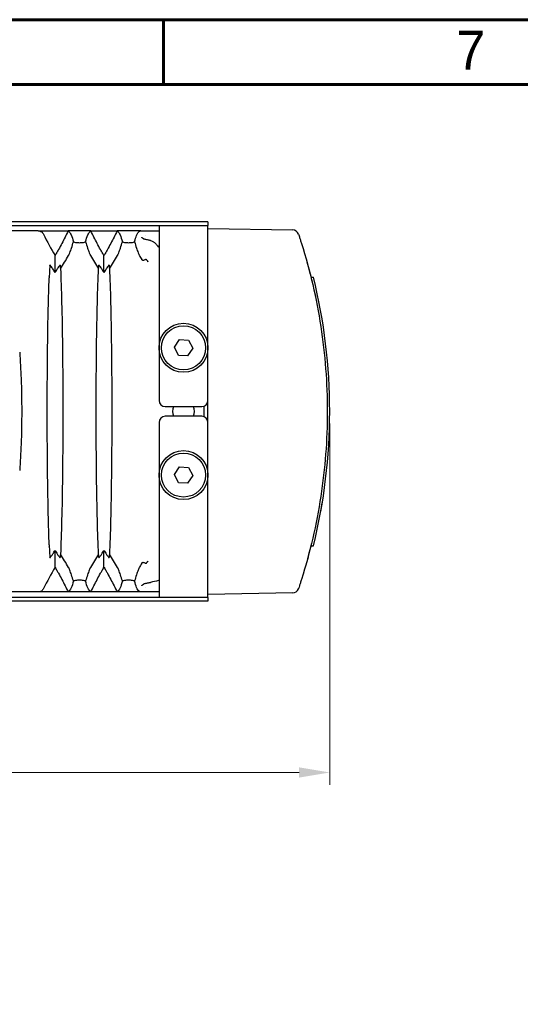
# Model space of a CAD drawing. Header units: millimetres. Extents: x 399 to 6076, y -1991 to 1602.
# Tile 125 of 256: x 5900 to 5941, y -687 to -606. Entities that reach past the tile are written whole.
import ezdxf

# ---------------------------------------------------------------- set-up
doc = ezdxf.new("R2010")
doc.units = ezdxf.units.MM
doc.layers.add('AM_5', color=3, linetype='Continuous', lineweight=25)
doc.layers.add('可見 (ISO)', color=7, linetype='Continuous', lineweight=25)
doc.layers.add('BORDER', color=7, linetype='Continuous')
doc.styles.add('尺寸標註', font='romans.shx', dxfattribs={"bigfont": 'CHINESET.SHX'})
doc.styles.add('標題欄', font='txt')
doc.dimstyles.new('CNS1$0', dxfattribs={"dimtxt": 2.5, "dimasz": 2.5, "dimexe": 1, "dimexo": 1, "dimgap": 1.5, "dimtad": 1, "dimtoh": 1, "dimdec": 1, "dimdsep": 46, "dimtxsty": '尺寸標註', "dimcen": 0, "dimclrd": 2, "dimclre": 2, "dimclrt": 1, "dimadec": 0, "dimazin": 2, "dimtp": 0.1, "dimtm": 0.1, "dimtfac": 0.71, "dimtdec": 1, "dimtmove": 0, "dimatfit": 0, "dimfxl": 0, "dimlwd": 13, "dimlwe": 13, "dimarcsym": 0})

# ---------------------------------------------------------------- blocks, each defined once
blk = doc.blocks.new('A4-英文圖框-橫式')
at = {"layer": 'BORDER', "color": 123, "linetype": 'Continuous', "lineweight": 60, "ltscale": 25.4}
for p, q in [((2450.196, 183.498), (2450.196, 188.794)), ((2151.697, 183.498), (2549.792, 183.498))]:
    blk.add_line(p, q, dxfattribs=at)
blk.add_lwpolyline([(2151.697, 188.794), (2555.087, 188.794), (2555.087, -95.061), (2151.697, -95.061)], close=True, dxfattribs=at)
at = {"color": 3, "style": '標題欄'}
blk.add_text('7', height=3.177, dxfattribs=at).set_placement((2474.145, 184.716))
at = {"color": 60, "style": '標題欄'}
blk.add_text('7', height=3.177, dxfattribs=at).set_placement((2474.145, 184.716))
blk = doc.blocks.new('*D427')
at = {"layer": 'AM_5', "color": 2, "lineweight": 13}
for p, q in [((5925.114, -639.317), (5925.114, -668.817)), ((5807.594, -656.817), (5807.594, -668.817)), ((5922.614, -667.817), (5810.094, -667.817))]:
    blk.add_line(p, q, dxfattribs=at)
at = {"layer": 'AM_5', "color": 2}
for points in [[(5810.094, -667.4), (5810.094, -668.234), (5807.594, -667.817)], [(5922.614, -667.4), (5922.614, -668.234), (5925.114, -667.817)]]:
    blk.add_solid(points, dxfattribs=at)
at = {"layer": 'Defpoints', "color": 0}
for p in [(5925.114, -638.317), (5807.594, -655.817), (5807.594, -667.817)]:
    blk.add_point(p, dxfattribs=at)
at = {"layer": 'AM_5', "color": 1, "insert": (5866.354, -665.067), "char_height": 2.5, "attachment_point": 5, "style": '尺寸標註'}
blk.add_mtext('117.5', dxfattribs=at)

msp = doc.modelspace()

# ---------------------------------------------------------------- linework, layer by layer
at = {"layer": '可見 (ISO)'}
for p, q in [((5915.164, -622.817), (5843.164, -622.817)), ((5847.164, -623.117), (5911.164, -623.117)), ((5911.164, -623.117), (5915.164, -623.117)), ((5911.164, -623.117), (5911.164, -624.717)), ((5915.164, -622.817), (5915.164, -623.117)), ((5915.164, -624.717), (5915.164, -623.117)), ((5915.164, -623.367), (5922.094, -623.488)), ((5901.284, -623.567), (5889.043, -623.567)), ((5901.284, -623.567), (5903.736, -623.567)), ((5905.591, -623.567), (5903.736, -623.567)), ((5905.591, -623.567), (5907.736, -623.567)), ((5909.673, -623.567), (5907.736, -623.567)), ((5909.673, -623.567), (5909.95, -623.567)), ((5909.95, -623.567), (5911.164, -623.567)), ((5910.08, -623.917), (5910.08, -623.917)), ((5911.164, -624.717), (5911.164, -637.417)), ((5915.164, -637.417), (5915.164, -624.717)), ((5902.664, -626.966), (5902.664, -625.586)), ((5906.664, -626.966), (5906.664, -625.586)), ((5902.134, -627.317), (5902.134, -627.317)), ((5923.576, -627.337), (5923.783, -627.341)), ((5912.414, -633.076), (5912.825, -632.447)), ((5912.753, -633.745), (5912.414, -633.076)), ((5912.825, -632.447), (5913.574, -632.489)), ((5913.574, -632.489), (5913.913, -633.158)), ((5913.503, -633.787), (5912.753, -633.745)), ((5913.913, -633.158), (5913.503, -633.787)), ((5911.664, -637.917), (5914.664, -637.917)), ((5914.864, -638.759), (5914.864, -637.875)), ((5915.164, -639.217), (5915.164, -637.417)), ((5914.664, -638.717), (5911.664, -638.717)), ((5911.164, -639.217), (5911.164, -651.917)), ((5915.164, -651.917), (5915.164, -639.217)), ((5912.414, -643.476), (5912.825, -642.847)), ((5912.753, -644.145), (5912.414, -643.476)), ((5912.825, -642.847), (5913.574, -642.889)), ((5913.913, -643.558), (5913.503, -644.187)), ((5913.574, -642.889), (5913.913, -643.558)), ((5913.503, -644.187), (5912.753, -644.145)), ((5902.134, -649.317), (5902.134, -649.317)), ((5902.664, -651.048), (5902.664, -649.668)), ((5906.664, -651.048), (5906.664, -649.668)), ((5923.576, -649.297), (5923.783, -649.293)), ((5911.164, -651.917), (5911.164, -653.517)), ((5915.164, -653.517), (5915.164, -651.917)), ((5901.284, -653.067), (5889.043, -653.067)), ((5903.736, -653.067), (5901.284, -653.067)), ((5905.591, -653.067), (5903.736, -653.067)), ((5907.736, -653.067), (5905.591, -653.067)), ((5909.673, -653.067), (5907.736, -653.067)), ((5911.164, -653.067), (5909.95, -653.067)), ((5910.08, -652.717), (5910.08, -652.717)), ((5922.094, -653.146), (5915.164, -653.267)), ((5915.164, -653.817), (5843.164, -653.817)), ((5911.164, -653.517), (5847.164, -653.517)), ((5915.164, -653.517), (5911.164, -653.517)), ((5915.164, -653.517), (5915.164, -653.817))]:
    msp.add_line(p, q, dxfattribs=at)
for centre, radius in [((5913.164, -633.117), 2), ((5913.164, -633.117), 1.8), ((5913.164, -643.517), 2), ((5913.164, -643.517), 1.8)]:
    msp.add_circle(centre, radius, dxfattribs=at)
for centre, radius, start, end in [((5922.085, -623.988), 0.5, 18.46139, 89), ((5911.664, -637.417), 0.5, 180, 270), ((5913.164, -638.317), 0.9, 153.6122, 206.3878), ((5913.164, -638.317), 0.9, 333.6122, 26.3878), ((5914.664, -637.417), 0.5, 270, 0), ((5911.664, -639.217), 0.5, 90, 180), ((5914.664, -639.217), 0.5, 0, 90), ((5922.085, -652.646), 0.5, 271, 341.53861)]:
    msp.add_arc(centre, radius, start, end, dxfattribs=at)
for centre, major_axis, ratio, start_param, end_param in [((5923.445, -612.333), (-5.381, 25.41), 0.942361, 1.834026, 1.910719), ((5881.449, -614.608), (24.612, -4.722), 0.903498, 5.933636, 5.989445), ((5927.878, -614.608), (-24.612, -4.722), 0.903498, 0.293741, 0.349549), ((5885.449, -614.608), (24.612, -4.722), 0.903498, 5.933636, 5.989445), ((5931.87, -614.627), (-24.615, -4.646), 0.903324, 0.296445, 0.314058), ((5879.177, -638.317), (0, -45.943), 0.999848, 1.32955, 1.812043), ((5879.177, -638.317), (0, -45.944), 0.999848, 1.737841, 1.740316), ((5879.177, -638.317), (0, -45.944), 0.999848, 1.732924, 1.73539), ((5879.177, -638.317), (0, -45.944), 0.999848, 1.400667, 1.408942), ((5879.177, -638.317), (0, -45.943), 0.999848, 1.390803, 1.398697), ((5881.449, -662.026), (24.612, 4.722), 0.903498, 0.293741, 0.349549), ((5927.878, -662.026), (-24.612, 4.722), 0.903498, 5.933636, 5.989445), ((5885.449, -662.026), (24.612, 4.722), 0.903498, 0.293741, 0.349549), ((5931.87, -662.006), (-24.615, 4.645), 0.903321, 5.969091, 5.986704), ((5923.451, -664.304), (5.366, 25.417), 0.942457, 1.230279, 1.306963), ((5916.323, -651.778), (9.737, 1.701), 0.064246, 2.122408, 2.206431), ((5912.484, -656.947), (21.555, 4.573), 0.22639, 1.584044, 1.585753)]:
    msp.add_ellipse(centre, major_axis=major_axis, ratio=ratio, start_param=start_param, end_param=end_param, dxfattribs=at)
for points, knots in [([(5901.284, -623.567), (5901.329, -623.567), (5901.374, -623.573), (5901.462, -623.598), (5901.505, -623.617), (5901.583, -623.666), (5901.619, -623.696), (5901.68, -623.763), (5901.705, -623.801), (5901.724, -623.841)], [0.00000001, 0.00000001, 0.00000001, 0.00000001, 0.01347717, 0.01347717, 0.02746432, 0.02746432, 0.0414418, 0.0414418, 0.05499345, 0.05499345, 0.05499345, 0.05499345]), ([(5903.736, -623.567), (5903.571, -623.911), (5903.399, -624.251), (5903.131, -624.757), (5903.04, -624.924), (5902.901, -625.174), (5902.854, -625.256), (5902.759, -625.422), (5902.673, -625.569), (5902.664, -625.586)], [0.000001, 0.000001, 0.000001, 0.000001, 0.1158104, 0.1158104, 0.1736801, 0.1736801, 0.2025589, 0.2025589, 0.2315337, 0.2315337, 0.2315337, 0.2315337]), ([(5903.736, -623.567), (5903.83, -623.639), (5903.912, -623.749), (5904.053, -624.048), (5904.113, -624.236), (5904.164, -624.463)], [0.000001, 0.000001, 0.000001, 0.000001, 0.3426565, 0.3426565, 0.6852179, 0.6852179, 0.6852179, 0.6852179]), ([(5905.164, -624.463), (5905.214, -624.236), (5905.274, -624.048), (5905.416, -623.749), (5905.497, -623.639), (5905.591, -623.567)], [0.000001, 0.000001, 0.000001, 0.000001, 0.3426188, 0.3426188, 0.6852542, 0.6852542, 0.6852542, 0.6852542]), ([(5906.664, -625.586), (5906.654, -625.569), (5906.568, -625.422), (5906.473, -625.256), (5906.427, -625.174), (5906.287, -624.924), (5906.196, -624.757), (5905.928, -624.251), (5905.756, -623.911), (5905.591, -623.567)], [0.000001, 0.000001, 0.000001, 0.000001, 0.00576801, 0.00576801, 0.01151589, 0.01151589, 0.02303402, 0.02303402, 0.04608415, 0.04608415, 0.04608415, 0.04608415]), ([(5907.736, -623.567), (5907.571, -623.911), (5907.399, -624.251), (5907.131, -624.757), (5907.04, -624.924), (5906.901, -625.174), (5906.854, -625.256), (5906.759, -625.422), (5906.673, -625.569), (5906.664, -625.586)], [0.000001, 0.000001, 0.000001, 0.000001, 0.1158104, 0.1158104, 0.1736801, 0.1736801, 0.2025589, 0.2025589, 0.2315337, 0.2315337, 0.2315337, 0.2315337]), ([(5907.736, -623.567), (5907.83, -623.639), (5907.912, -623.749), (5908.053, -624.048), (5908.113, -624.236), (5908.164, -624.463)], [0.000001, 0.000001, 0.000001, 0.000001, 0.3426565, 0.3426565, 0.6852179, 0.6852179, 0.6852179, 0.6852179]), ([(5909.164, -624.463), (5909.21, -624.252), (5909.266, -624.074), (5909.395, -623.786), (5909.469, -623.675), (5909.554, -623.598)], [0.000001, 0.000001, 0.000001, 0.000001, 0.3193535, 0.3193535, 0.6386692, 0.6386692, 0.6386692, 0.6386692]), ([(5909.554, -623.598), (5909.56, -623.593), (5909.574, -623.587), (5909.618, -623.576), (5909.647, -623.571), (5909.673, -623.567)], [0, 0, 0, 0, 0.02408757, 0.02408757, 0.05114731, 0.05114731, 0.05114731, 0.05114731]), ([(5910.089, -624.28), (5910.051, -624.276), (5910.016, -624.268), (5909.948, -624.245), (5909.917, -624.231), (5909.831, -624.179), (5909.789, -624.137), (5909.758, -624.093), (5909.753, -624.087), (5909.75, -624.081), (5909.748, -624.078)], [0.00000001, 0.00000001, 0.00000001, 0.00000001, 0.01208591, 0.01208591, 0.024168, 0.024168, 0.04790078, 0.04790078, 0.0495453, 0.05118982, 0.05118982, 0.05118982, 0.05118982]), ([(5922.559, -623.83), (5922.559, -623.83), (5922.589, -623.919), (5922.636, -624.062), (5922.66, -624.134), (5922.687, -624.217), (5922.716, -624.308), (5922.745, -624.399), (5922.776, -624.494), (5922.806, -624.592)], [0, 0, 0, 0, 0.000612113, 0.000612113, 0.000612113, 0.00091817, 0.00091817, 0.00091817, 0.001224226, 0.001224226, 0.001224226, 0.001224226]), ([(5903.772, -625.567), (5903.779, -625.554), (5903.786, -625.541), (5903.801, -625.511), (5903.809, -625.495), (5903.836, -625.436), (5903.855, -625.392), (5903.918, -625.234), (5903.964, -625.103), (5904.064, -624.796), (5904.118, -624.618), (5904.164, -624.463)], [0, 0, 0, 0, 0.0047042, 0.0047042, 0.0100974, 0.0100974, 0.0241052, 0.0241052, 0.0657013, 0.0657013, 0.1178924, 0.1178924, 0.1178924, 0.1178924]), ([(5904.164, -624.463), (5904.214, -624.477), (5904.273, -624.491), (5904.391, -624.511), (5904.448, -624.519), (5904.559, -624.528), (5904.611, -624.53), (5904.717, -624.53), (5904.769, -624.528), (5904.881, -624.519), (5904.937, -624.511), (5905.055, -624.491), (5905.113, -624.477), (5905.164, -624.463)], [-0.1247327, -0.1247327, -0.1247327, -0.1247327, -0.0982902, -0.0982902, -0.0783586, -0.0783586, -0.0623217, -0.0623217, -0.0462805, -0.0462805, -0.0263058, -0.0263058, -0.000001, -0.000001, -0.000001, -0.000001]), ([(5905.164, -624.463), (5905.209, -624.619), (5905.263, -624.797), (5905.363, -625.103), (5905.409, -625.234), (5905.473, -625.392), (5905.491, -625.436), (5905.518, -625.495), (5905.526, -625.511), (5905.541, -625.541), (5905.548, -625.554), (5905.555, -625.567)], [0.000001, 0.000001, 0.000001, 0.000001, 0.0714924, 0.0714924, 0.1277503, 0.1277503, 0.146606, 0.146606, 0.1538685, 0.1538685, 0.1602048, 0.1602048, 0.1602048, 0.1602048]), ([(5907.772, -625.567), (5907.779, -625.554), (5907.786, -625.541), (5907.801, -625.511), (5907.809, -625.495), (5907.836, -625.436), (5907.855, -625.392), (5907.918, -625.234), (5907.964, -625.103), (5908.064, -624.796), (5908.118, -624.618), (5908.164, -624.463)], [0, 0, 0, 0, 0.0047042, 0.0047042, 0.0100974, 0.0100974, 0.0241052, 0.0241052, 0.0657013, 0.0657013, 0.1178924, 0.1178924, 0.1178924, 0.1178924]), ([(5908.164, -624.463), (5908.214, -624.477), (5908.273, -624.491), (5908.391, -624.511), (5908.448, -624.519), (5908.559, -624.528), (5908.611, -624.53), (5908.717, -624.53), (5908.769, -624.528), (5908.881, -624.519), (5908.937, -624.511), (5909.055, -624.491), (5909.113, -624.477), (5909.164, -624.463)], [-0.1247327, -0.1247327, -0.1247327, -0.1247327, -0.0982902, -0.0982902, -0.0783586, -0.0783586, -0.0623217, -0.0623217, -0.0462805, -0.0462805, -0.0263058, -0.0263058, -0.000001, -0.000001, -0.000001, -0.000001]), ([(5909.164, -624.463), (5909.209, -624.619), (5909.263, -624.797), (5909.363, -625.103), (5909.409, -625.234), (5909.473, -625.392), (5909.491, -625.436), (5909.518, -625.495), (5909.526, -625.511), (5909.541, -625.541), (5909.548, -625.554), (5909.555, -625.567)], [0.000001, 0.000001, 0.000001, 0.000001, 0.0714924, 0.0714924, 0.1277503, 0.1277503, 0.146606, 0.146606, 0.1538685, 0.1538685, 0.1602048, 0.1602048, 0.1602048, 0.1602048]), ([(5910.36, -624.329), (5910.315, -624.319), (5910.268, -624.309), (5910.177, -624.292), (5910.132, -624.285), (5910.089, -624.28)], [-0.02801647, -0.02801647, -0.02801647, -0.02801647, -0.01403515, -0.01403515, -0.00001664, -0.00001664, -0.00001664, -0.00001664]), ([(5910.454, -624.35), (5910.527, -624.366), (5910.596, -624.394), (5910.709, -624.46), (5910.765, -624.499), (5910.841, -624.567)], [0, 0, 0, 0, 0.02255278, 0.02255278, 0.03911854, 0.03911854, 0.03911854, 0.03911854]), ([(5910.841, -624.567), (5910.89, -624.61), (5910.94, -624.662), (5911.032, -624.774), (5911.068, -624.823), (5911.111, -624.885), (5911.117, -624.894), (5911.124, -624.904)], [-0.04422932, -0.04422932, -0.04422932, -0.04422932, -0.01877358, -0.01877358, 0, 0, 0.00379775, 0.00379775, 0.00379775, 0.00379775]), ([(5922.753, -624.423), (5922.753, -624.423), (5922.753, -624.423), (5922.753, -624.423), (5922.753, -624.423), (5922.753, -624.424), (5922.754, -624.425), (5922.755, -624.429), (5922.755, -624.431), (5922.756, -624.434)], [0.03798802, 0.03798802, 0.03798802, 0.03798802, 0.03849646, 0.03849646, 0.0413423, 0.0413423, 0.04988108, 0.04988108, 0.05980923, 0.05980923, 0.05980923, 0.05980923]), ([(5922.806, -624.592), (5923.503, -626.808), (5924.031, -629.078), (5924.384, -631.374), (5924.736, -633.67), (5924.914, -635.994), (5924.914, -638.317), (5924.914, -640.64), (5924.736, -642.964), (5924.384, -645.26), (5924.031, -647.556), (5923.503, -649.826), (5922.806, -652.042)], [2.8369009, 2.8369009, 2.8369009, 2.8369009, 2.9892468, 2.9892468, 2.9892468, 3.1415927, 3.1415927, 3.1415927, 3.2939385, 3.2939385, 3.2939385, 3.4462844, 3.4462844, 3.4462844, 3.4462844]), ([(5902.248, -626.401), (5902.236, -626.491), (5902.225, -626.618), (5902.204, -626.958), (5902.194, -627.167), (5902.185, -627.412)], [0, 0, 0, 0, 0.1132605, 0.1132605, 0.2273799, 0.2273799, 0.2273799, 0.2273799]), ([(5902.664, -626.966), (5902.604, -626.866), (5902.54, -626.763), (5902.462, -626.641), (5902.444, -626.612), (5902.39, -626.531), (5902.358, -626.485), (5902.314, -626.425), (5902.296, -626.402), (5902.273, -626.378), (5902.265, -626.371), (5902.255, -626.368), (5902.252, -626.37), (5902.251, -626.376)], [-0.08024384, -0.08024384, -0.08024384, -0.08024384, -0.05244875, -0.05244875, -0.04403813, -0.04403813, -0.02725332, -0.02725332, -0.01524627, -0.01524627, -0.00747113, -0.00747113, -0.000001, -0.000001, -0.000001, -0.000001]), ([(5903.076, -626.376), (5903.075, -626.37), (5903.073, -626.368), (5903.062, -626.371), (5903.054, -626.378), (5903.031, -626.402), (5903.013, -626.425), (5902.969, -626.485), (5902.937, -626.531), (5902.883, -626.613), (5902.865, -626.641), (5902.787, -626.764), (5902.723, -626.866), (5902.664, -626.966)], [-0.1004113, -0.1004113, -0.1004113, -0.1004113, -0.0910518, -0.0910518, -0.0813066, -0.0813066, -0.0662747, -0.0662747, -0.0452497, -0.0452497, -0.0347369, -0.0347369, -0.000001, -0.000001, -0.000001, -0.000001]), ([(5903.076, -626.376), (5903.082, -626.422), (5903.088, -626.469), (5903.1, -626.563), (5903.106, -626.612), (5903.112, -626.66)], [0.000001, 0.000001, 0.000001, 0.000001, 0.0584689, 0.0584689, 0.1165144, 0.1165144, 0.1165144, 0.1165144]), ([(5903.112, -626.66), (5903.147, -627.446), (5903.178, -628.386), (5903.231, -630.528), (5903.253, -631.723), (5903.29, -634.688), (5903.302, -636.497), (5903.302, -640.122), (5903.291, -641.931), (5903.253, -644.899), (5903.231, -646.098), (5903.178, -648.244), (5903.147, -649.186), (5903.112, -649.974)], [0.000001, 0.000001, 0.000001, 0.000001, 0.408065, 0.408065, 0.818786, 0.818786, 1.357583, 1.357583, 1.896436, 1.896436, 2.308017, 2.308017, 2.716908, 2.716908, 2.716908, 2.716908]), ([(5906.215, -649.974), (5906.181, -649.188), (5906.149, -648.248), (5906.096, -646.106), (5906.074, -644.911), (5906.037, -641.946), (5906.026, -640.137), (5906.026, -636.512), (5906.037, -634.703), (5906.074, -631.735), (5906.096, -630.536), (5906.149, -628.39), (5906.18, -627.448), (5906.215, -626.66)], [0.000001, 0.000001, 0.000001, 0.000001, 0.408065, 0.408065, 0.818786, 0.818786, 1.357583, 1.357583, 1.896436, 1.896436, 2.308017, 2.308017, 2.716908, 2.716908, 2.716908, 2.716908]), ([(5906.215, -626.66), (5906.221, -626.612), (5906.227, -626.563), (5906.239, -626.469), (5906.245, -626.422), (5906.251, -626.376)], [0.000001, 0.000001, 0.000001, 0.000001, 0.0583626, 0.0583626, 0.1171488, 0.1171488, 0.1171488, 0.1171488]), ([(5906.664, -626.966), (5906.604, -626.866), (5906.54, -626.763), (5906.462, -626.641), (5906.444, -626.612), (5906.39, -626.531), (5906.358, -626.485), (5906.314, -626.425), (5906.296, -626.402), (5906.273, -626.378), (5906.265, -626.371), (5906.255, -626.368), (5906.252, -626.37), (5906.251, -626.376)], [-0.08024384, -0.08024384, -0.08024384, -0.08024384, -0.05244875, -0.05244875, -0.04403813, -0.04403813, -0.02725332, -0.02725332, -0.01524627, -0.01524627, -0.00747113, -0.00747113, -0.000001, -0.000001, -0.000001, -0.000001]), ([(5907.076, -626.376), (5907.075, -626.37), (5907.073, -626.368), (5907.062, -626.371), (5907.054, -626.378), (5907.031, -626.402), (5907.013, -626.425), (5906.969, -626.485), (5906.937, -626.531), (5906.883, -626.613), (5906.865, -626.641), (5906.787, -626.764), (5906.723, -626.866), (5906.664, -626.966)], [-0.1004113, -0.1004113, -0.1004113, -0.1004113, -0.0910518, -0.0910518, -0.0813066, -0.0813066, -0.0662747, -0.0662747, -0.0452497, -0.0452497, -0.0347369, -0.0347369, -0.000001, -0.000001, -0.000001, -0.000001]), ([(5907.076, -626.376), (5907.082, -626.422), (5907.088, -626.469), (5907.1, -626.563), (5907.106, -626.612), (5907.112, -626.66)], [0.000001, 0.000001, 0.000001, 0.000001, 0.0584689, 0.0584689, 0.1165144, 0.1165144, 0.1165144, 0.1165144]), ([(5907.112, -626.66), (5907.147, -627.446), (5907.178, -628.386), (5907.231, -630.528), (5907.253, -631.723), (5907.29, -634.688), (5907.302, -636.497), (5907.302, -640.122), (5907.291, -641.931), (5907.253, -644.899), (5907.231, -646.098), (5907.178, -648.244), (5907.147, -649.186), (5907.112, -649.974)], [0.000001, 0.000001, 0.000001, 0.000001, 0.408065, 0.408065, 0.818786, 0.818786, 1.357583, 1.357583, 1.896436, 1.896436, 2.308017, 2.308017, 2.716908, 2.716908, 2.716908, 2.716908]), ([(5909.992, -625.944), (5909.969, -625.96), (5909.934, -625.98), (5909.869, -625.991), (5909.836, -625.99), (5909.797, -625.963), (5909.788, -625.957), (5909.776, -625.944), (5909.772, -625.939), (5909.764, -625.928), (5909.76, -625.922), (5909.756, -625.915)], [0.00000408, 0.00000408, 0.00000408, 0.00000408, 0.0294788, 0.0294788, 0.04812762, 0.04812762, 0.05236117, 0.05236117, 0.0543779, 0.0543779, 0.05637162, 0.05637162, 0.05637162, 0.05637162]), ([(5910.179, -625.967), (5910.172, -625.957), (5910.165, -625.95), (5910.15, -625.937), (5910.143, -625.931), (5910.111, -625.913), (5910.087, -625.911), (5910.041, -625.916), (5910.015, -625.928), (5909.992, -625.944)], [0.00000309, 0.00000309, 0.00000309, 0.00000309, 0.00441285, 0.00441285, 0.00950236, 0.00950236, 0.02806147, 0.02806147, 0.0563484, 0.0563484, 0.0563484, 0.0563484]), ([(5910.179, -625.967), (5910.205, -626.001), (5910.223, -626.036), (5910.234, -626.061), (5910.245, -626.087), (5910.248, -626.098), (5910.25, -626.093)], [0, 0, 0, 0, 0.0001525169, 0.0001525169, 0.0001525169, 0.0003050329, 0.0003050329, 0.0003050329, 0.0003050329]), ([(5910.26, -626.068), (5910.26, -626.068), (5910.26, -626.069), (5910.26, -626.069), (5910.256, -626.077), (5910.253, -626.085), (5910.25, -626.093)], [-0.0000208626, -0.0000208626, -0.0000208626, -0.0000208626, 0, 0, 0, 0.0003157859, 0.0003157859, 0.0003157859, 0.0003157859]), ([(5923.251, -626.095), (5923.32, -626.344), (5923.391, -626.61), (5923.527, -627.135), (5923.593, -627.402), (5923.671, -627.725), (5923.688, -627.798), (5923.705, -627.869)], [0, 0, 0, 0, 0.080945, 0.080945, 0.1629715, 0.1629715, 0.1875479, 0.1875479, 0.1875479, 0.1875479]), ([(5902.185, -649.222), (5902.157, -648.475), (5902.132, -647.623), (5902.089, -645.741), (5902.072, -644.716), (5902.037, -641.945), (5902.026, -640.136), (5902.026, -636.511), (5902.037, -634.702), (5902.071, -631.928), (5902.089, -630.901), (5902.132, -629.014), (5902.157, -628.16), (5902.185, -627.412)], [0.000001, 0.000001, 0.000001, 0.000001, 0.347263, 0.347263, 0.696748, 0.696748, 1.236931, 1.236931, 1.777162, 1.777162, 2.127375, 2.127375, 2.47533, 2.47533, 2.47533, 2.47533]), ([(5923.923, -628.846), (5923.947, -628.96), (5923.964, -629.043), (5923.976, -629.101), (5923.978, -629.11), (5923.98, -629.122), (5923.981, -629.126), (5923.982, -629.13), (5923.982, -629.131), (5923.982, -629.131), (5923.982, -629.131), (5923.982, -629.131)], [0, 0, 0, 0, 0.072006, 0.072006, 0.0905756, 0.0905756, 0.1044975, 0.1044975, 0.1149371, 0.1149371, 0.1156823, 0.1156823, 0.1156823, 0.1156823]), ([(5899.774, -633.486), (5899.82, -634.204), (5899.858, -634.918), (5899.92, -636.534), (5899.939, -637.419), (5899.939, -639.214), (5899.92, -640.1), (5899.858, -641.716), (5899.82, -642.43), (5899.774, -643.148)], [-0.9706542, -0.9706542, -0.9706542, -0.9706542, -0.7547435, -0.7547435, -0.4853276, -0.4853276, -0.2159117, -0.2159117, -0.000001, -0.000001, -0.000001, -0.000001]), ([(5923.982, -647.503), (5923.982, -647.503), (5923.982, -647.503), (5923.982, -647.503), (5923.982, -647.504), (5923.981, -647.507), (5923.98, -647.51), (5923.979, -647.516)], [0.02860573, 0.02860573, 0.02860573, 0.02860573, 0.02995071, 0.02995071, 0.03595712, 0.03595712, 0.05119303, 0.05119303, 0.05119303, 0.05119303]), ([(5902.185, -649.222), (5902.194, -649.466), (5902.204, -649.673), (5902.225, -650.014), (5902.236, -650.142), (5902.248, -650.233)], [0, 0, 0, 0, 0.1133239, 0.1133239, 0.2273304, 0.2273304, 0.2273304, 0.2273304]), ([(5902.251, -650.258), (5902.252, -650.264), (5902.255, -650.266), (5902.265, -650.262), (5902.273, -650.256), (5902.296, -650.232), (5902.314, -650.209), (5902.359, -650.149), (5902.39, -650.103), (5902.444, -650.021), (5902.462, -649.993), (5902.54, -649.87), (5902.604, -649.767), (5902.664, -649.668)], [-0.1004113, -0.1004113, -0.1004113, -0.1004113, -0.0910518, -0.0910518, -0.0813066, -0.0813066, -0.0662747, -0.0662747, -0.0452497, -0.0452497, -0.0347369, -0.0347369, -0.000001, -0.000001, -0.000001, -0.000001]), ([(5902.664, -649.668), (5902.723, -649.768), (5902.787, -649.871), (5902.865, -649.993), (5902.884, -650.022), (5902.937, -650.103), (5902.969, -650.149), (5903.013, -650.209), (5903.031, -650.232), (5903.054, -650.256), (5903.062, -650.262), (5903.073, -650.266), (5903.075, -650.264), (5903.076, -650.258)], [-0.08024384, -0.08024384, -0.08024384, -0.08024384, -0.05244875, -0.05244875, -0.04403813, -0.04403813, -0.02725332, -0.02725332, -0.01524627, -0.01524627, -0.00747113, -0.00747113, -0.000001, -0.000001, -0.000001, -0.000001]), ([(5903.112, -649.974), (5903.106, -650.022), (5903.1, -650.07), (5903.088, -650.165), (5903.082, -650.212), (5903.076, -650.258)], [0.000001, 0.000001, 0.000001, 0.000001, 0.0583626, 0.0583626, 0.1171488, 0.1171488, 0.1171488, 0.1171488]), ([(5906.251, -650.258), (5906.245, -650.212), (5906.239, -650.165), (5906.227, -650.07), (5906.221, -650.022), (5906.215, -649.974)], [0.000001, 0.000001, 0.000001, 0.000001, 0.0584689, 0.0584689, 0.1165144, 0.1165144, 0.1165144, 0.1165144]), ([(5906.251, -650.258), (5906.252, -650.264), (5906.255, -650.266), (5906.265, -650.262), (5906.273, -650.256), (5906.296, -650.232), (5906.314, -650.209), (5906.359, -650.149), (5906.39, -650.103), (5906.444, -650.021), (5906.462, -649.993), (5906.54, -649.87), (5906.604, -649.767), (5906.664, -649.668)], [-0.1004113, -0.1004113, -0.1004113, -0.1004113, -0.0910518, -0.0910518, -0.0813066, -0.0813066, -0.0662747, -0.0662747, -0.0452497, -0.0452497, -0.0347369, -0.0347369, -0.000001, -0.000001, -0.000001, -0.000001]), ([(5906.664, -649.668), (5906.723, -649.768), (5906.787, -649.871), (5906.865, -649.993), (5906.884, -650.022), (5906.937, -650.103), (5906.969, -650.149), (5907.013, -650.209), (5907.031, -650.232), (5907.054, -650.256), (5907.062, -650.262), (5907.073, -650.266), (5907.075, -650.264), (5907.076, -650.258)], [-0.08024384, -0.08024384, -0.08024384, -0.08024384, -0.05244875, -0.05244875, -0.04403813, -0.04403813, -0.02725332, -0.02725332, -0.01524627, -0.01524627, -0.00747113, -0.00747113, -0.000001, -0.000001, -0.000001, -0.000001]), ([(5907.112, -649.974), (5907.106, -650.022), (5907.1, -650.07), (5907.088, -650.165), (5907.082, -650.212), (5907.076, -650.258)], [0.000001, 0.000001, 0.000001, 0.000001, 0.0583626, 0.0583626, 0.1171488, 0.1171488, 0.1171488, 0.1171488]), ([(5923.591, -649.238), (5923.529, -649.491), (5923.461, -649.758), (5923.323, -650.279), (5923.251, -650.541), (5923.161, -650.858), (5923.14, -650.933), (5923.119, -651.005)], [0, 0, 0, 0, 0.0808918, 0.0808918, 0.162153, 0.162153, 0.1878428, 0.1878428, 0.1878428, 0.1878428]), ([(5909.756, -650.719), (5909.76, -650.712), (5909.764, -650.706), (5909.772, -650.695), (5909.776, -650.69), (5909.788, -650.677), (5909.797, -650.67), (5909.836, -650.644), (5909.869, -650.643), (5909.934, -650.654), (5909.969, -650.674), (5909.992, -650.69)], [0.00000002, 0.00000002, 0.00000002, 0.00000002, 0.00259662, 0.00259662, 0.00522321, 0.00522321, 0.01073709, 0.01073709, 0.03502998, 0.03502998, 0.07339142, 0.07339142, 0.07339142, 0.07339142]), ([(5909.992, -650.69), (5910.015, -650.706), (5910.041, -650.718), (5910.088, -650.723), (5910.111, -650.721), (5910.143, -650.702), (5910.15, -650.697), (5910.165, -650.684), (5910.172, -650.676), (5910.179, -650.667)], [0.00000342, 0.00000342, 0.00000342, 0.00000342, 0.02848844, 0.02848844, 0.04711879, 0.04711879, 0.05223109, 0.05223109, 0.0566609, 0.0566609, 0.0566609, 0.0566609]), ([(5910.179, -650.667), (5910.205, -650.633), (5910.223, -650.599), (5910.234, -650.573), (5910.245, -650.547), (5910.248, -650.536), (5910.25, -650.541)], [0, 0, 0, 0, 0.0001505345, 0.0001505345, 0.0001505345, 0.0003010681, 0.0003010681, 0.0003010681, 0.0003010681]), ([(5910.25, -650.541), (5910.253, -650.549), (5910.256, -650.557), (5910.26, -650.565), (5910.26, -650.565), (5910.26, -650.566), (5910.26, -650.566)], [0, 0, 0, 0, 0.0003157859, 0.0003157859, 0.0003157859, 0.0003366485, 0.0003366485, 0.0003366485, 0.0003366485]), ([(5902.664, -651.048), (5902.673, -651.065), (5902.759, -651.212), (5902.854, -651.378), (5902.901, -651.46), (5903.04, -651.71), (5903.131, -651.877), (5903.399, -652.383), (5903.571, -652.723), (5903.736, -653.067)], [0.000001, 0.000001, 0.000001, 0.000001, 0.00576801, 0.00576801, 0.01151589, 0.01151589, 0.02303401, 0.02303401, 0.04608415, 0.04608415, 0.04608415, 0.04608415]), ([(5904.164, -652.171), (5904.118, -652.015), (5904.064, -651.837), (5903.964, -651.531), (5903.918, -651.399), (5903.854, -651.242), (5903.836, -651.198), (5903.809, -651.139), (5903.801, -651.123), (5903.786, -651.093), (5903.779, -651.08), (5903.772, -651.067)], [0.000001, 0.000001, 0.000001, 0.000001, 0.0714922, 0.0714922, 0.1278125, 0.1278125, 0.1466939, 0.1466939, 0.1539664, 0.1539664, 0.1603115, 0.1603115, 0.1603115, 0.1603115]), ([(5905.555, -651.067), (5905.548, -651.08), (5905.541, -651.093), (5905.526, -651.123), (5905.518, -651.139), (5905.491, -651.198), (5905.473, -651.242), (5905.409, -651.4), (5905.363, -651.531), (5905.263, -651.838), (5905.209, -652.016), (5905.164, -652.171)], [0, 0, 0, 0, 0.0047033, 0.0047033, 0.0100954, 0.0100954, 0.0241002, 0.0241002, 0.0656763, 0.0656763, 0.1177835, 0.1177835, 0.1177835, 0.1177835]), ([(5905.591, -653.067), (5905.756, -652.723), (5905.928, -652.383), (5906.196, -651.877), (5906.287, -651.71), (5906.427, -651.46), (5906.473, -651.378), (5906.568, -651.212), (5906.654, -651.065), (5906.664, -651.048)], [0.000001, 0.000001, 0.000001, 0.000001, 0.1158103, 0.1158103, 0.1736801, 0.1736801, 0.2025589, 0.2025589, 0.2315337, 0.2315337, 0.2315337, 0.2315337]), ([(5906.664, -651.048), (5906.673, -651.065), (5906.759, -651.212), (5906.854, -651.378), (5906.901, -651.46), (5907.04, -651.71), (5907.131, -651.877), (5907.399, -652.383), (5907.571, -652.723), (5907.736, -653.067)], [0.000001, 0.000001, 0.000001, 0.000001, 0.00576801, 0.00576801, 0.01151589, 0.01151589, 0.02303401, 0.02303401, 0.04608415, 0.04608415, 0.04608415, 0.04608415]), ([(5908.164, -652.171), (5908.118, -652.015), (5908.064, -651.837), (5907.964, -651.531), (5907.918, -651.399), (5907.854, -651.242), (5907.836, -651.198), (5907.809, -651.139), (5907.801, -651.123), (5907.786, -651.093), (5907.779, -651.08), (5907.772, -651.067)], [0.000001, 0.000001, 0.000001, 0.000001, 0.0714922, 0.0714922, 0.1278125, 0.1278125, 0.1466939, 0.1466939, 0.1539664, 0.1539664, 0.1603115, 0.1603115, 0.1603115, 0.1603115]), ([(5909.555, -651.067), (5909.548, -651.08), (5909.541, -651.093), (5909.526, -651.123), (5909.518, -651.139), (5909.491, -651.198), (5909.473, -651.242), (5909.409, -651.4), (5909.363, -651.531), (5909.263, -651.838), (5909.209, -652.016), (5909.164, -652.171)], [0, 0, 0, 0, 0.0047033, 0.0047033, 0.0100954, 0.0100954, 0.0241002, 0.0241002, 0.0656763, 0.0656763, 0.1177835, 0.1177835, 0.1177835, 0.1177835]), ([(5904.164, -652.171), (5904.113, -652.398), (5904.053, -652.586), (5903.912, -652.885), (5903.83, -652.995), (5903.736, -653.067)], [0.000001, 0.000001, 0.000001, 0.000001, 0.3426184, 0.3426184, 0.6852542, 0.6852542, 0.6852542, 0.6852542]), ([(5905.164, -652.171), (5905.113, -652.157), (5905.054, -652.143), (5904.936, -652.123), (5904.88, -652.115), (5904.768, -652.106), (5904.716, -652.104), (5904.61, -652.104), (5904.558, -652.106), (5904.447, -652.115), (5904.39, -652.123), (5904.273, -652.143), (5904.214, -652.157), (5904.164, -652.171)], [-0.1247328, -0.1247328, -0.1247328, -0.1247328, -0.0982905, -0.0982905, -0.0783586, -0.0783586, -0.0623217, -0.0623217, -0.0462805, -0.0462805, -0.0263056, -0.0263056, -0.000001, -0.000001, -0.000001, -0.000001]), ([(5905.591, -653.067), (5905.497, -652.995), (5905.415, -652.885), (5905.274, -652.586), (5905.214, -652.398), (5905.164, -652.171)], [0.000001, 0.000001, 0.000001, 0.000001, 0.3426564, 0.3426564, 0.6852179, 0.6852179, 0.6852179, 0.6852179]), ([(5908.164, -652.171), (5908.113, -652.398), (5908.053, -652.586), (5907.912, -652.885), (5907.83, -652.995), (5907.736, -653.067)], [0.000001, 0.000001, 0.000001, 0.000001, 0.3426184, 0.3426184, 0.6852542, 0.6852542, 0.6852542, 0.6852542]), ([(5909.164, -652.171), (5909.113, -652.157), (5909.054, -652.143), (5908.936, -652.123), (5908.88, -652.115), (5908.768, -652.106), (5908.716, -652.104), (5908.61, -652.104), (5908.558, -652.106), (5908.447, -652.115), (5908.39, -652.123), (5908.273, -652.143), (5908.214, -652.157), (5908.164, -652.171)], [-0.1247328, -0.1247328, -0.1247328, -0.1247328, -0.0982905, -0.0982905, -0.0783586, -0.0783586, -0.0623217, -0.0623217, -0.0462805, -0.0462805, -0.0263056, -0.0263056, -0.000001, -0.000001, -0.000001, -0.000001]), ([(5909.554, -653.036), (5909.469, -652.959), (5909.395, -652.848), (5909.266, -652.56), (5909.21, -652.382), (5909.164, -652.171)], [0.0000013, 0.0000013, 0.0000013, 0.0000013, 0.3193475, 0.3193475, 0.6386464, 0.6386464, 0.6386464, 0.6386464]), ([(5909.748, -652.556), (5909.752, -652.549), (5909.756, -652.543), (5909.794, -652.49), (5909.837, -652.451), (5909.917, -652.403), (5909.948, -652.389), (5910.016, -652.366), (5910.051, -652.358), (5910.089, -652.354)], [-0.00301666, -0.00301666, -0.00301666, -0.00301666, 0, 0, 0.02117775, 0.02117775, 0.03329101, 0.03329101, 0.04540994, 0.04540994, 0.04540994, 0.04540994]), ([(5910.089, -652.354), (5910.132, -652.349), (5910.177, -652.342), (5910.268, -652.325), (5910.315, -652.315), (5910.36, -652.305)], [-0.02798099, -0.02798099, -0.02798099, -0.02798099, -0.01396291, -0.01396291, -0.00000001, -0.00000001, -0.00000001, -0.00000001]), ([(5922.806, -652.042), (5922.776, -652.139), (5922.745, -652.236), (5922.687, -652.417), (5922.659, -652.501), (5922.613, -652.644), (5922.593, -652.703), (5922.566, -652.783), (5922.559, -652.804), (5922.559, -652.804)], [0, 0, 0, 0, 0.00030382, 0.00030382, 0.00060764, 0.00060764, 0.000911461, 0.000911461, 0.001215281, 0.001215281, 0.001215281, 0.001215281]), ([(5901.724, -652.793), (5901.705, -652.833), (5901.68, -652.87), (5901.619, -652.938), (5901.584, -652.968), (5901.505, -653.017), (5901.462, -653.036), (5901.374, -653.061), (5901.329, -653.067), (5901.284, -653.067)], [0, 0, 0, 0, 0.0135204, 0.0135204, 0.02746573, 0.02746573, 0.04149223, 0.04149223, 0.05500717, 0.05500717, 0.05500717, 0.05500717]), ([(5909.673, -653.067), (5909.646, -653.063), (5909.618, -653.058), (5909.574, -653.047), (5909.56, -653.041), (5909.554, -653.036)], [0.00000287, 0.00000287, 0.00000287, 0.00000287, 0.02132638, 0.02132638, 0.04051053, 0.04051053, 0.04051053, 0.04051053]), ([(5909.95, -653.067), (5909.948, -653.067), (5909.948, -653.067), (5909.924, -653.067), (5909.863, -653.067), (5909.752, -653.067), (5909.709, -653.067), (5909.673, -653.067)], [-0.05897444, -0.05897444, -0.05897444, -0.05897444, -0.05771761, -0.05771761, -0.02446116, -0.02446116, -0.00000151, -0.00000151, -0.00000151, -0.00000151])]:
    msp.add_open_spline(points, degree=3, knots=knots, dxfattribs=at)
for points in [[(5910.454, -624.35), (5910.423, -624.343), (5910.391, -624.336), (5910.36, -624.329)], [(5902.248, -626.401), (5902.249, -626.392), (5902.25, -626.384), (5902.251, -626.376)], [(5902.251, -650.258), (5902.25, -650.25), (5902.249, -650.242), (5902.248, -650.233)], [(5910.36, -652.305), (5910.391, -652.298), (5910.423, -652.291), (5910.454, -652.284)], [(5922.806, -652.042), (5922.794, -652.083), (5922.783, -652.116), (5922.775, -652.143)]]:
    msp.add_open_spline(points, degree=3, dxfattribs=at)

# ---------------------------------------------------------------- block references
msp.add_blockref('A4-英文圖框-橫式', (3461.319, -795.105))

# ---------------------------------------------------------------- dimensions: what is measured, and where the dimension line sits
at = {"layer": 'AM_5'}
dim = msp.add_linear_dim(base=(5807.594, -667.817), p1=(5925.114, -638.317), p2=(5807.594, -655.817), angle=0, dimstyle='CNS1$0', override={"dimpost": '', "dimfxl": 4, "dimarcsym": 1}, dxfattribs=at)
dim.commit()
dim.dimension.update_dxf_attribs({"geometry": '*D427', "text_midpoint": (5866.354, -665.067)})

doc.saveas('drawing.dxf')
